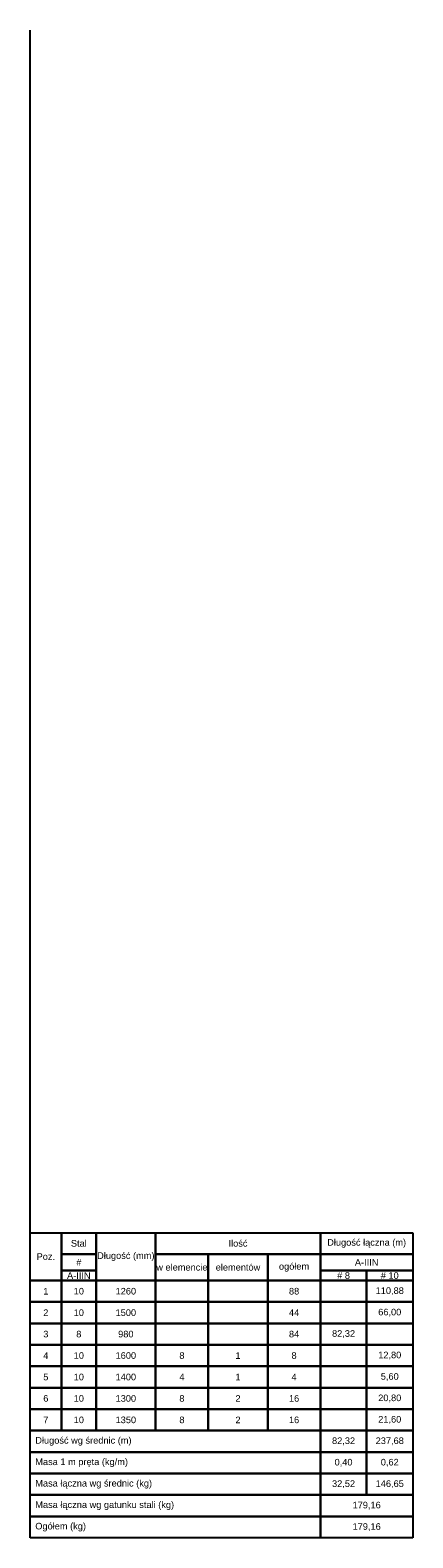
# Model space of a CAD drawing. Extents: x -1474 to 242612, y -5719 to 75879.
# Tile 8 of 9: x 137735 to 140055, y 5752 to 14892. Entities that reach past the tile are written whole.
import ezdxf

# ---------------------------------------------------------------- set-up
doc = ezdxf.new("R2010")
doc.units = 0
doc.header["$LTSCALE"] = 10
doc.header["$MEASUREMENT"] = 0
doc.layers.add('RCAD_tabele zbrojenia', color=7, linetype='Continuous')
doc.styles.add('style2', font='arial.ttf', dxfattribs={"height": 40})

msp = doc.modelspace()

# ---------------------------------------------------------------- linework, layer by layer
at = {"layer": 'Defpoints'}
msp.add_lwpolyline([(137735.48042, 7601.54154), (137735.48042, 14891.87916)], dxfattribs=at)
at = {"layer": 'RCAD_tabele zbrojenia', "color": 242}
for p, q in [((137735.48042, 7601.54154), (140055.48042, 7601.54154)), ((137735.48042, 5751.54154), (137735.48042, 7601.54154)), ((137735.48042, 7601.54154), (137925.48042, 7601.54154)), ((137735.48042, 7311.54154), (137735.48042, 7601.54154)), ((137925.48042, 7601.54154), (137925.48042, 7311.54154)), ((137925.48042, 7601.54154), (138135.48042, 7601.54154)), ((137925.48042, 7471.54154), (137925.48042, 7601.54154)), ((138135.48042, 7601.54154), (138495.48042, 7601.54154)), ((138135.48042, 7311.54154), (138135.48042, 7601.54154)), ((138135.48042, 7601.54154), (138135.48042, 7471.54154)), ((138495.48042, 7601.54154), (138495.48042, 7311.54154)), ((138495.48042, 7601.54154), (139495.48042, 7601.54154)), ((138495.48042, 7471.54154), (138495.48042, 7601.54154)), ((139495.48042, 7601.54154), (139495.48042, 7471.54154)), ((139495.48042, 7601.54154), (140055.48042, 7601.54154)), ((139495.48042, 7471.54154), (139495.48042, 7601.54154)), ((140055.48042, 7601.54154), (140055.48042, 5751.54154)), ((140055.48042, 7601.54154), (140055.48042, 7471.54154)), ((138135.48042, 7471.54154), (137925.48042, 7471.54154)), ((137925.48042, 7471.54154), (138135.48042, 7471.54154)), ((137925.48042, 7371.54154), (137925.48042, 7471.54154)), ((138135.48042, 7471.54154), (138135.48042, 7371.54154)), ((139495.48042, 7471.54154), (138495.48042, 7471.54154)), ((138495.48042, 7471.54154), (138815.48042, 7471.54154)), ((138495.48042, 7311.54154), (138495.48042, 7471.54154)), ((138815.48042, 7471.54154), (139175.48042, 7471.54154)), ((138815.48042, 7311.54154), (138815.48042, 7471.54154)), ((138815.48042, 7471.54154), (138815.48042, 7311.54154)), ((139175.48042, 7471.54154), (139495.48042, 7471.54154)), ((139175.48042, 7311.54154), (139175.48042, 7471.54154)), ((139175.48042, 7471.54154), (139175.48042, 7311.54154)), ((139495.48042, 7471.54154), (139495.48042, 7311.54154)), ((140055.48042, 7471.54154), (139495.48042, 7471.54154)), ((139495.48042, 7471.54154), (140055.48042, 7471.54154)), ((139495.48042, 7371.54154), (139495.48042, 7471.54154)), ((140055.48042, 7471.54154), (140055.48042, 7371.54154)), ((138135.48042, 7371.54154), (137925.48042, 7371.54154)), ((137925.48042, 7371.54154), (138135.48042, 7371.54154)), ((137925.48042, 7311.54154), (137925.48042, 7371.54154)), ((138135.48042, 7371.54154), (138135.48042, 7311.54154)), ((140055.48042, 7371.54154), (139495.48042, 7371.54154)), ((139495.48042, 7371.54154), (139775.48042, 7371.54154)), ((139495.48042, 7311.54154), (139495.48042, 7371.54154)), ((139775.48042, 7371.54154), (139775.48042, 7311.54154)), ((139775.48042, 7371.54154), (140055.48042, 7371.54154)), ((139775.48042, 7311.54154), (139775.48042, 7371.54154)), ((140055.48042, 7371.54154), (140055.48042, 7311.54154)), ((137925.48042, 7311.54154), (137735.48042, 7311.54154)), ((137735.48042, 7311.54154), (137925.48042, 7311.54154)), ((137735.48042, 7181.54154), (137735.48042, 7311.54154)), ((138135.48042, 7311.54154), (137925.48042, 7311.54154)), ((137925.48042, 7311.54154), (137925.48042, 7181.54154)), ((137925.48042, 7311.54154), (138135.48042, 7311.54154)), ((137925.48042, 7181.54154), (137925.48042, 7311.54154)), ((138495.48042, 7311.54154), (138135.48042, 7311.54154)), ((138135.48042, 7311.54154), (138135.48042, 7181.54154)), ((138135.48042, 7311.54154), (138495.48042, 7311.54154)), ((138135.48042, 7181.54154), (138135.48042, 7311.54154)), ((138815.48042, 7311.54154), (138495.48042, 7311.54154)), ((138495.48042, 7311.54154), (138495.48042, 7181.54154)), ((138495.48042, 7311.54154), (138815.48042, 7311.54154)), ((138495.48042, 7181.54154), (138495.48042, 7311.54154)), ((139175.48042, 7311.54154), (138815.48042, 7311.54154)), ((138815.48042, 7311.54154), (138815.48042, 7181.54154)), ((138815.48042, 7311.54154), (139175.48042, 7311.54154)), ((138815.48042, 7181.54154), (138815.48042, 7311.54154)), ((139495.48042, 7311.54154), (139175.48042, 7311.54154)), ((139175.48042, 7311.54154), (139175.48042, 7181.54154)), ((139175.48042, 7311.54154), (139495.48042, 7311.54154)), ((139175.48042, 7181.54154), (139175.48042, 7311.54154)), ((139775.48042, 7311.54154), (139495.48042, 7311.54154)), ((139495.48042, 7311.54154), (139495.48042, 7181.54154)), ((139495.48042, 7311.54154), (139775.48042, 7311.54154)), ((139495.48042, 7181.54154), (139495.48042, 7311.54154)), ((140055.48042, 7311.54154), (139775.48042, 7311.54154)), ((139775.48042, 7311.54154), (139775.48042, 7181.54154)), ((139775.48042, 7311.54154), (140055.48042, 7311.54154)), ((139775.48042, 7181.54154), (139775.48042, 7311.54154)), ((140055.48042, 7311.54154), (140055.48042, 7181.54154)), ((137925.48042, 7181.54154), (137735.48042, 7181.54154)), ((137735.48042, 7181.54154), (137925.48042, 7181.54154)), ((137735.48042, 7051.54154), (137735.48042, 7181.54154)), ((138135.48042, 7181.54154), (137925.48042, 7181.54154)), ((137925.48042, 7181.54154), (137925.48042, 7051.54154)), ((137925.48042, 7181.54154), (138135.48042, 7181.54154)), ((137925.48042, 7051.54154), (137925.48042, 7181.54154)), ((138495.48042, 7181.54154), (138135.48042, 7181.54154)), ((138135.48042, 7181.54154), (138135.48042, 7051.54154)), ((138135.48042, 7181.54154), (138495.48042, 7181.54154)), ((138135.48042, 7051.54154), (138135.48042, 7181.54154)), ((138815.48042, 7181.54154), (138495.48042, 7181.54154)), ((138495.48042, 7181.54154), (138495.48042, 7051.54154)), ((138495.48042, 7181.54154), (138815.48042, 7181.54154)), ((138495.48042, 7051.54154), (138495.48042, 7181.54154)), ((139175.48042, 7181.54154), (138815.48042, 7181.54154)), ((138815.48042, 7181.54154), (138815.48042, 7051.54154)), ((138815.48042, 7181.54154), (139175.48042, 7181.54154)), ((138815.48042, 7051.54154), (138815.48042, 7181.54154)), ((139495.48042, 7181.54154), (139175.48042, 7181.54154)), ((139175.48042, 7181.54154), (139175.48042, 7051.54154)), ((139175.48042, 7181.54154), (139495.48042, 7181.54154)), ((139175.48042, 7051.54154), (139175.48042, 7181.54154)), ((139775.48042, 7181.54154), (139495.48042, 7181.54154)), ((139495.48042, 7181.54154), (139495.48042, 7051.54154)), ((139495.48042, 7181.54154), (139775.48042, 7181.54154)), ((139495.48042, 7051.54154), (139495.48042, 7181.54154)), ((140055.48042, 7181.54154), (139775.48042, 7181.54154)), ((139775.48042, 7181.54154), (139775.48042, 7051.54154)), ((139775.48042, 7181.54154), (140055.48042, 7181.54154)), ((139775.48042, 7051.54154), (139775.48042, 7181.54154)), ((140055.48042, 7181.54154), (140055.48042, 7051.54154)), ((137925.48042, 7051.54154), (137735.48042, 7051.54154)), ((137735.48042, 7051.54154), (137925.48042, 7051.54154)), ((137735.48042, 6921.54154), (137735.48042, 7051.54154)), ((138135.48042, 7051.54154), (137925.48042, 7051.54154)), ((137925.48042, 7051.54154), (137925.48042, 6921.54154)), ((137925.48042, 7051.54154), (138135.48042, 7051.54154)), ((137925.48042, 6921.54154), (137925.48042, 7051.54154)), ((138495.48042, 7051.54154), (138135.48042, 7051.54154)), ((138135.48042, 7051.54154), (138135.48042, 6921.54154)), ((138135.48042, 7051.54154), (138495.48042, 7051.54154)), ((138135.48042, 6921.54154), (138135.48042, 7051.54154)), ((138815.48042, 7051.54154), (138495.48042, 7051.54154)), ((138495.48042, 7051.54154), (138495.48042, 6921.54154)), ((138495.48042, 7051.54154), (138815.48042, 7051.54154)), ((138495.48042, 6921.54154), (138495.48042, 7051.54154)), ((139175.48042, 7051.54154), (138815.48042, 7051.54154)), ((138815.48042, 7051.54154), (138815.48042, 6921.54154)), ((138815.48042, 7051.54154), (139175.48042, 7051.54154)), ((138815.48042, 6921.54154), (138815.48042, 7051.54154)), ((139495.48042, 7051.54154), (139175.48042, 7051.54154)), ((139175.48042, 7051.54154), (139175.48042, 6921.54154)), ((139175.48042, 7051.54154), (139495.48042, 7051.54154)), ((139175.48042, 6921.54154), (139175.48042, 7051.54154)), ((139775.48042, 7051.54154), (139495.48042, 7051.54154)), ((139495.48042, 7051.54154), (139495.48042, 6921.54154)), ((139495.48042, 7051.54154), (139775.48042, 7051.54154)), ((139495.48042, 6921.54154), (139495.48042, 7051.54154)), ((140055.48042, 7051.54154), (139775.48042, 7051.54154)), ((139775.48042, 7051.54154), (139775.48042, 6921.54154)), ((139775.48042, 7051.54154), (140055.48042, 7051.54154)), ((139775.48042, 6921.54154), (139775.48042, 7051.54154)), ((140055.48042, 7051.54154), (140055.48042, 6921.54154)), ((137925.48042, 6921.54154), (137735.48042, 6921.54154)), ((137735.48042, 6921.54154), (137925.48042, 6921.54154)), ((137735.48042, 6791.54154), (137735.48042, 6921.54154)), ((138135.48042, 6921.54154), (137925.48042, 6921.54154)), ((137925.48042, 6921.54154), (137925.48042, 6791.54154)), ((137925.48042, 6921.54154), (138135.48042, 6921.54154)), ((137925.48042, 6791.54154), (137925.48042, 6921.54154)), ((138495.48042, 6921.54154), (138135.48042, 6921.54154)), ((138135.48042, 6921.54154), (138135.48042, 6791.54154)), ((138135.48042, 6921.54154), (138495.48042, 6921.54154)), ((138135.48042, 6791.54154), (138135.48042, 6921.54154)), ((138815.48042, 6921.54154), (138495.48042, 6921.54154)), ((138495.48042, 6921.54154), (138495.48042, 6791.54154)), ((138495.48042, 6921.54154), (138815.48042, 6921.54154)), ((138495.48042, 6791.54154), (138495.48042, 6921.54154)), ((139175.48042, 6921.54154), (138815.48042, 6921.54154)), ((138815.48042, 6921.54154), (138815.48042, 6791.54154)), ((138815.48042, 6921.54154), (139175.48042, 6921.54154)), ((138815.48042, 6791.54154), (138815.48042, 6921.54154)), ((139495.48042, 6921.54154), (139175.48042, 6921.54154)), ((139175.48042, 6921.54154), (139175.48042, 6791.54154)), ((139175.48042, 6921.54154), (139495.48042, 6921.54154)), ((139175.48042, 6791.54154), (139175.48042, 6921.54154)), ((139775.48042, 6921.54154), (139495.48042, 6921.54154)), ((139495.48042, 6921.54154), (139495.48042, 6791.54154)), ((139495.48042, 6921.54154), (139775.48042, 6921.54154)), ((139495.48042, 6791.54154), (139495.48042, 6921.54154)), ((140055.48042, 6921.54154), (139775.48042, 6921.54154)), ((139775.48042, 6921.54154), (139775.48042, 6791.54154)), ((139775.48042, 6921.54154), (140055.48042, 6921.54154)), ((139775.48042, 6791.54154), (139775.48042, 6921.54154)), ((140055.48042, 6921.54154), (140055.48042, 6791.54154)), ((137925.48042, 6791.54154), (137735.48042, 6791.54154)), ((137735.48042, 6791.54154), (137925.48042, 6791.54154)), ((137735.48042, 6661.54154), (137735.48042, 6791.54154)), ((138135.48042, 6791.54154), (137925.48042, 6791.54154)), ((137925.48042, 6791.54154), (137925.48042, 6661.54154)), ((137925.48042, 6791.54154), (138135.48042, 6791.54154)), ((137925.48042, 6661.54154), (137925.48042, 6791.54154)), ((138495.48042, 6791.54154), (138135.48042, 6791.54154)), ((138135.48042, 6791.54154), (138135.48042, 6661.54154)), ((138135.48042, 6791.54154), (138495.48042, 6791.54154)), ((138135.48042, 6661.54154), (138135.48042, 6791.54154)), ((138815.48042, 6791.54154), (138495.48042, 6791.54154)), ((138495.48042, 6791.54154), (138495.48042, 6661.54154)), ((138495.48042, 6791.54154), (138815.48042, 6791.54154)), ((138495.48042, 6661.54154), (138495.48042, 6791.54154)), ((139175.48042, 6791.54154), (138815.48042, 6791.54154)), ((138815.48042, 6791.54154), (138815.48042, 6661.54154)), ((138815.48042, 6791.54154), (139175.48042, 6791.54154)), ((138815.48042, 6661.54154), (138815.48042, 6791.54154)), ((139495.48042, 6791.54154), (139175.48042, 6791.54154)), ((139175.48042, 6791.54154), (139175.48042, 6661.54154)), ((139175.48042, 6791.54154), (139495.48042, 6791.54154)), ((139175.48042, 6661.54154), (139175.48042, 6791.54154)), ((139775.48042, 6791.54154), (139495.48042, 6791.54154)), ((139495.48042, 6791.54154), (139495.48042, 6661.54154)), ((139495.48042, 6791.54154), (139775.48042, 6791.54154)), ((139495.48042, 6661.54154), (139495.48042, 6791.54154)), ((140055.48042, 6791.54154), (139775.48042, 6791.54154)), ((139775.48042, 6791.54154), (139775.48042, 6661.54154)), ((139775.48042, 6791.54154), (140055.48042, 6791.54154)), ((139775.48042, 6661.54154), (139775.48042, 6791.54154)), ((140055.48042, 6791.54154), (140055.48042, 6661.54154)), ((137925.48042, 6661.54154), (137735.48042, 6661.54154)), ((137735.48042, 6661.54154), (137925.48042, 6661.54154)), ((137735.48042, 6531.54154), (137735.48042, 6661.54154)), ((138135.48042, 6661.54154), (137925.48042, 6661.54154)), ((137925.48042, 6661.54154), (137925.48042, 6531.54154)), ((137925.48042, 6661.54154), (138135.48042, 6661.54154)), ((137925.48042, 6531.54154), (137925.48042, 6661.54154)), ((138495.48042, 6661.54154), (138135.48042, 6661.54154)), ((138135.48042, 6661.54154), (138135.48042, 6531.54154)), ((138135.48042, 6661.54154), (138495.48042, 6661.54154)), ((138135.48042, 6531.54154), (138135.48042, 6661.54154)), ((138815.48042, 6661.54154), (138495.48042, 6661.54154)), ((138495.48042, 6661.54154), (138495.48042, 6531.54154)), ((138495.48042, 6661.54154), (138815.48042, 6661.54154)), ((138495.48042, 6531.54154), (138495.48042, 6661.54154)), ((139175.48042, 6661.54154), (138815.48042, 6661.54154)), ((138815.48042, 6661.54154), (138815.48042, 6531.54154)), ((138815.48042, 6661.54154), (139175.48042, 6661.54154)), ((138815.48042, 6531.54154), (138815.48042, 6661.54154)), ((139495.48042, 6661.54154), (139175.48042, 6661.54154)), ((139175.48042, 6661.54154), (139175.48042, 6531.54154)), ((139175.48042, 6661.54154), (139495.48042, 6661.54154)), ((139175.48042, 6531.54154), (139175.48042, 6661.54154)), ((139775.48042, 6661.54154), (139495.48042, 6661.54154)), ((139495.48042, 6661.54154), (139495.48042, 6531.54154)), ((139495.48042, 6661.54154), (139775.48042, 6661.54154)), ((139495.48042, 6531.54154), (139495.48042, 6661.54154)), ((140055.48042, 6661.54154), (139775.48042, 6661.54154)), ((139775.48042, 6661.54154), (139775.48042, 6531.54154)), ((139775.48042, 6661.54154), (140055.48042, 6661.54154)), ((139775.48042, 6531.54154), (139775.48042, 6661.54154)), ((140055.48042, 6661.54154), (140055.48042, 6531.54154)), ((137925.48042, 6531.54154), (137735.48042, 6531.54154)), ((137735.48042, 6531.54154), (137925.48042, 6531.54154)), ((137735.48042, 6401.54154), (137735.48042, 6531.54154)), ((138135.48042, 6531.54154), (137925.48042, 6531.54154)), ((137925.48042, 6531.54154), (137925.48042, 6401.54154)), ((137925.48042, 6531.54154), (138135.48042, 6531.54154)), ((137925.48042, 6401.54154), (137925.48042, 6531.54154)), ((138495.48042, 6531.54154), (138135.48042, 6531.54154)), ((138135.48042, 6531.54154), (138135.48042, 6401.54154)), ((138135.48042, 6531.54154), (138495.48042, 6531.54154)), ((138135.48042, 6401.54154), (138135.48042, 6531.54154)), ((138815.48042, 6531.54154), (138495.48042, 6531.54154)), ((138495.48042, 6531.54154), (138495.48042, 6401.54154)), ((138495.48042, 6531.54154), (138815.48042, 6531.54154)), ((138495.48042, 6401.54154), (138495.48042, 6531.54154)), ((139175.48042, 6531.54154), (138815.48042, 6531.54154)), ((138815.48042, 6531.54154), (138815.48042, 6401.54154)), ((138815.48042, 6531.54154), (139175.48042, 6531.54154)), ((138815.48042, 6401.54154), (138815.48042, 6531.54154)), ((139495.48042, 6531.54154), (139175.48042, 6531.54154)), ((139175.48042, 6531.54154), (139175.48042, 6401.54154)), ((139175.48042, 6531.54154), (139495.48042, 6531.54154)), ((139175.48042, 6401.54154), (139175.48042, 6531.54154)), ((139775.48042, 6531.54154), (139495.48042, 6531.54154)), ((139495.48042, 6531.54154), (139495.48042, 6401.54154)), ((139495.48042, 6531.54154), (139775.48042, 6531.54154)), ((139495.48042, 6401.54154), (139495.48042, 6531.54154)), ((140055.48042, 6531.54154), (139775.48042, 6531.54154)), ((139775.48042, 6531.54154), (139775.48042, 6401.54154)), ((139775.48042, 6531.54154), (140055.48042, 6531.54154)), ((139775.48042, 6401.54154), (139775.48042, 6531.54154)), ((140055.48042, 6531.54154), (140055.48042, 6401.54154)), ((137735.48042, 6401.54154), (139495.48042, 6401.54154)), ((137735.48042, 6271.54154), (137735.48042, 6401.54154)), ((137925.48042, 6401.54154), (137735.48042, 6401.54154)), ((138135.48042, 6401.54154), (137925.48042, 6401.54154)), ((138495.48042, 6401.54154), (138135.48042, 6401.54154)), ((138815.48042, 6401.54154), (138495.48042, 6401.54154)), ((139175.48042, 6401.54154), (138815.48042, 6401.54154)), ((139495.48042, 6401.54154), (139175.48042, 6401.54154)), ((139495.48042, 6401.54154), (139495.48042, 6271.54154)), ((139775.48042, 6401.54154), (139495.48042, 6401.54154)), ((139495.48042, 6401.54154), (139775.48042, 6401.54154)), ((139495.48042, 6271.54154), (139495.48042, 6401.54154)), ((140055.48042, 6401.54154), (139775.48042, 6401.54154)), ((139775.48042, 6401.54154), (139775.48042, 6271.54154)), ((139775.48042, 6401.54154), (140055.48042, 6401.54154)), ((139775.48042, 6271.54154), (139775.48042, 6401.54154)), ((140055.48042, 6401.54154), (140055.48042, 6271.54154)), ((137735.48042, 6271.54154), (139495.48042, 6271.54154)), ((137735.48042, 6141.54154), (137735.48042, 6271.54154)), ((139495.48042, 6271.54154), (137735.48042, 6271.54154)), ((139495.48042, 6271.54154), (139495.48042, 6141.54154)), ((139775.48042, 6271.54154), (139495.48042, 6271.54154)), ((139495.48042, 6271.54154), (139775.48042, 6271.54154)), ((139495.48042, 6141.54154), (139495.48042, 6271.54154)), ((140055.48042, 6271.54154), (139775.48042, 6271.54154)), ((139775.48042, 6271.54154), (139775.48042, 6141.54154)), ((139775.48042, 6271.54154), (140055.48042, 6271.54154)), ((139775.48042, 6141.54154), (139775.48042, 6271.54154)), ((140055.48042, 6271.54154), (140055.48042, 6141.54154)), ((137735.48042, 6141.54154), (139495.48042, 6141.54154)), ((137735.48042, 6011.54154), (137735.48042, 6141.54154)), ((139495.48042, 6141.54154), (137735.48042, 6141.54154)), ((139495.48042, 6141.54154), (139495.48042, 6011.54154)), ((139775.48042, 6141.54154), (139495.48042, 6141.54154)), ((139495.48042, 6141.54154), (139775.48042, 6141.54154)), ((139495.48042, 6011.54154), (139495.48042, 6141.54154)), ((140055.48042, 6141.54154), (139775.48042, 6141.54154)), ((139775.48042, 6141.54154), (139775.48042, 6011.54154)), ((139775.48042, 6141.54154), (140055.48042, 6141.54154)), ((139775.48042, 6011.54154), (139775.48042, 6141.54154)), ((140055.48042, 6141.54154), (140055.48042, 6011.54154)), ((137735.48042, 6011.54154), (139495.48042, 6011.54154)), ((137735.48042, 5881.54154), (137735.48042, 6011.54154)), ((139495.48042, 6011.54154), (137735.48042, 6011.54154)), ((139495.48042, 6011.54154), (139495.48042, 5881.54154)), ((139495.48042, 6011.54154), (140055.48042, 6011.54154)), ((139495.48042, 5881.54154), (139495.48042, 6011.54154)), ((139775.48042, 6011.54154), (139495.48042, 6011.54154)), ((140055.48042, 6011.54154), (139775.48042, 6011.54154)), ((140055.48042, 6011.54154), (140055.48042, 5881.54154)), ((137735.48042, 5881.54154), (139495.48042, 5881.54154)), ((137735.48042, 5751.54154), (137735.48042, 5881.54154)), ((139495.48042, 5881.54154), (137735.48042, 5881.54154)), ((139495.48042, 5881.54154), (139495.48042, 5751.54154)), ((140055.48042, 5881.54154), (139495.48042, 5881.54154)), ((139495.48042, 5881.54154), (140055.48042, 5881.54154)), ((139495.48042, 5751.54154), (139495.48042, 5881.54154)), ((140055.48042, 5881.54154), (140055.48042, 5751.54154)), ((140055.48042, 5751.54154), (137735.48042, 5751.54154)), ((139495.48042, 5751.54154), (137735.48042, 5751.54154)), ((140055.48042, 5751.54154), (139495.48042, 5751.54154))]:
    msp.add_line(p, q, dxfattribs=at)

# ---------------------------------------------------------------- texts
at = {"layer": 'RCAD_tabele zbrojenia', "color": 3, "char_height": 40, "style": 'style2'}
for s, insert, width, attachment_point in [('Długość łączna (m)', (139775.48042, 7536.54154), 560, 5), ('Stal', (138030.48042, 7536.54154), 210, 5), ('Długość (mm)', (138315.48042, 7456.54154), 360, 5), ('Ilość', (138995.48042, 7536.54154), 1000, 5), ('Poz.', (137830.48042, 7456.54154), 190, 5), ('#', (138030.48042, 7421.54154), 210, 5), ('w elemencie', (138655.48042, 7391.54154), 320, 5), ('elementów', (138995.48042, 7391.54154), 360, 5), ('ogółem', (139335.48042, 7391.54154), 320, 5), ('A-IIIN', (139775.48042, 7421.54154), 560, 5), ('A-IIIN', (138030.48042, 7341.54154), 210, 5), ('# 8', (139635.48042, 7341.54154), 280, 5), ('# 10', (139915.48042, 7341.54154), 280, 5), ('  Długość wg średnic (m)', (137735.48042, 6336.54154), 1760, 4), ('  Masa 1 m pręta (kg/m)', (137735.48042, 6206.54154), 1760, 4), ('  Masa łączna wg średnic (kg)', (137735.48042, 6076.54154), 1760, 4), ('  Masa łączna wg gatunku stali (kg)', (137735.48042, 5946.54154), 1760, 4), ('  Ogółem (kg)', (137735.48042, 5816.54154), 1760, 4)]:
    msp.add_mtext(s, dxfattribs=dict(at, insert=insert, width=width, attachment_point=attachment_point))
at = {"layer": 'RCAD_tabele zbrojenia', "color": 2, "char_height": 40, "attachment_point": 5, "style": 'style2'}
for s, insert, width in [('1', (137830.48042, 7246.54154), 190), ('10', (138030.48042, 7246.54154), 210), ('1260', (138315.48042, 7246.54154), 360), ('88', (139335.48042, 7246.54154), 320), ('110,88', (139915.48042, 7246.54154), 280), ('2', (137830.48042, 7116.54154), 190), ('10', (138030.48042, 7116.54154), 210), ('1500', (138315.48042, 7116.54154), 360), ('44', (139335.48042, 7116.54154), 320), ('66,00', (139915.48042, 7116.54154), 280), ('3', (137830.48042, 6986.54154), 190), ('8', (138030.48042, 6986.54154), 210), ('980', (138315.48042, 6986.54154), 360), ('84', (139335.48042, 6986.54154), 320), ('82,32', (139635.48042, 6986.54154), 280), ('4', (137830.48042, 6856.54154), 190), ('10', (138030.48042, 6856.54154), 210), ('1600', (138315.48042, 6856.54154), 360), ('8', (138655.48042, 6856.54154), 320), ('1', (138995.48042, 6856.54154), 360), ('8', (139335.48042, 6856.54154), 320), ('12,80', (139915.48042, 6856.54154), 280), ('5', (137830.48042, 6726.54154), 190), ('10', (138030.48042, 6726.54154), 210), ('1400', (138315.48042, 6726.54154), 360), ('4', (138655.48042, 6726.54154), 320), ('1', (138995.48042, 6726.54154), 360), ('4', (139335.48042, 6726.54154), 320), ('5,60', (139915.48042, 6726.54154), 280), ('6', (137830.48042, 6596.54154), 190), ('10', (138030.48042, 6596.54154), 210), ('1300', (138315.48042, 6596.54154), 360), ('8', (138655.48042, 6596.54154), 320), ('2', (138995.48042, 6596.54154), 360), ('16', (139335.48042, 6596.54154), 320), ('20,80', (139915.48042, 6596.54154), 280), ('7', (137830.48042, 6466.54154), 190), ('10', (138030.48042, 6466.54154), 210), ('1350', (138315.48042, 6466.54154), 360), ('8', (138655.48042, 6466.54154), 320), ('2', (138995.48042, 6466.54154), 360), ('16', (139335.48042, 6466.54154), 320), ('21,60', (139915.48042, 6466.54154), 280), ('82,32', (139635.48042, 6336.54154), 280), ('237,68', (139915.48042, 6336.54154), 280), ('0,40', (139635.48042, 6206.54154), 280), ('0,62', (139915.48042, 6206.54154), 280), ('32,52', (139635.48042, 6076.54154), 280), ('146,65', (139915.48042, 6076.54154), 280), ('179,16', (139775.48042, 5946.54154), 560), ('179,16', (139775.48042, 5816.54154), 560)]:
    msp.add_mtext(s, dxfattribs=dict(at, insert=insert, width=width))

doc.saveas('drawing.dxf')
